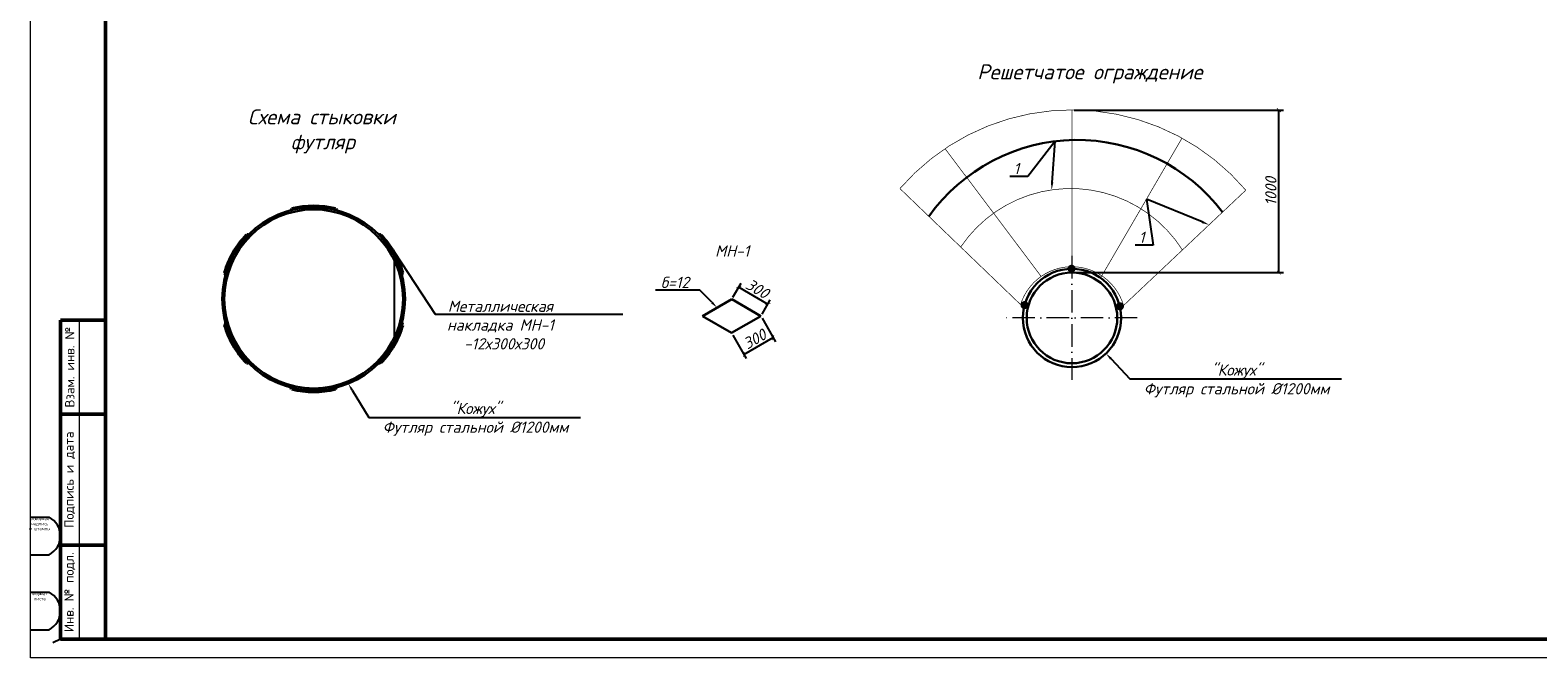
# Model space of a CAD drawing. Header units: millimetres. Extents: x 12962 to 32397, y -4138 to -1429.
# Tile 9 of 41: x 13347 to 13750, y -3525 to -3357. Entities that reach past the tile are written whole.
import ezdxf
from ezdxf import colors
from ezdxf.entities.mleader import LeaderData, LeaderLine
from ezdxf.math import Vec2, Vec3

# ---------------------------------------------------------------- set-up
doc = ezdxf.new("R2010")
doc.units = ezdxf.units.MM
doc.linetypes.add('ACAD_ISO10W100', pattern=[18, 12, -3, 0, -3])
for name, color, linetype, lineweight in [('0_Текст', 175, 'Continuous', 20), ('1_В1', 160, 'Continuous', 100), ('_1 asosiy', 7, 'Continuous', 40), ('DIMS', 5, 'Continuous', 18)]:
    doc.layers.add(name, color=color, linetype=linetype, lineweight=lineweight)
for name, color, linetype in [('_PP_TAB', 7, 'Continuous'), ('DIM', 3, 'Continuous'), ('KOLOD', 250, 'Continuous'), ('ЛИНИИ(та)', 3, 'Continuous'), ('РУССКИЙ', 2, 'Continuous')]:
    doc.layers.add(name, color=color, linetype=linetype)
doc.layers.add('CS_UNPLOTTED', color=171, linetype='Continuous', plot=False)
doc.styles.add('ISO_1.0', font='isocpeur.ttf')
doc.styles.add('ISOCPEUR', font='isocpeui.ttf')
doc.styles.add('НВК_Ш_(3)_И', font='isocpeui.ttf', dxfattribs={"height": 3})
doc.styles.add('Шрифт Р2', font='isocpeui.ttf', dxfattribs={"height": 2})
doc.dimstyles.new('ISOCPEUR ш2', dxfattribs={"dimtxt": 2, "dimasz": 1, "dimexe": 1.25, "dimexo": 0.625, "dimtad": 1, "dimlfac": 0.5, "dimtxsty": 'Шрифт Р2', "dimblk": 'ARCHTICK', "dimcen": 2.5, "dimadec": 0, "dimazin": 0, "dimtfac": 1, "dimtmove": 0, "dimatfit": 3, "dimfxl": 1, "dimarcsym": 0})

# ---------------------------------------------------------------- blocks, each defined once
blk = doc.blocks.new('_ArchTick')
at = {"color": 0, "linetype": 'ByBlock', "const_width": 0.15}
blk.add_lwpolyline([(-0.5, -0.5), (0.5, 0.5)], dxfattribs=at)
blk = doc.blocks.new('*U38')
at = {"lineweight": 9}
for p, q in [((-20, -5), (-20, 415)), ((574, -5), (-20, -5))]:
    blk.add_line(p, q, dxfattribs=at)
at = {"lineweight": 50}
for p, q in [((0, 0), (0, 410)), ((0, 85), (-12, 85)), ((-12, 0), (-12, 85)), ((0, 60), (-12, 60)), ((0, 25), (-12, 25)), ((0, 0), (-12, 0)), ((569, 0), (0, 0))]:
    blk.add_line(p, q, dxfattribs=at)
at = {"lineweight": 20}
blk.add_line((-7, 85), (-7, 0), dxfattribs=at)
at = {"layer": 'CS_UNPLOTTED'}
for p, q in [((-20, 32.5), (-15, 32.5)), ((-20, 22.5), (-15, 22.5)), ((-20, 12.5), (-15, 12.5)), ((-20, 2.5), (-15, 2.5)), ((-12, 0), (-14, -1))]:
    blk.add_line(p, q, dxfattribs=at)
for centre in [(-17.66, 27.5), (-17.66, 7.5)]:
    blk.add_arc(centre, 5.67, 298.0574, 61.9426, dxfattribs=at)
at = {"layer": '0_Текст', "char_height": 2.5, "attachment_point": 5, "rotation": 90, "style": 'ISO_1.0'}
for s, insert, width in [('Взам. инв. №', (-9.5, 72.5), 25), ('Подпись и дата', (-9.5, 42.5), 35), ('Инв. № подл.', (-9.5, 12.5), 25)]:
    blk.add_mtext(s, dxfattribs=dict(at, insert=insert, width=width))
at = {"layer": 'CS_UNPLOTTED', "char_height": 0.8, "width": 5, "attachment_point": 2, "style": 'ISO_1.0'}
for s, insert in [('Основная надпись \\Pи штампы', (-17.5, 32.5)), ('Формат листа', (-17.5, 12.5))]:
    blk.add_mtext(s, dxfattribs=dict(at, insert=insert))

msp = doc.modelspace()

# ---------------------------------------------------------------- linework, layer by layer
at = {"lineweight": 30, "ltscale": 450}
for p, q in [((13526.639, -3433.369), (13534.448, -3428.884)), ((13542.239, -3433.399), (13534.448, -3428.884)), ((13526.639, -3433.369), (13534.43, -3437.884)), ((13542.239, -3433.399), (13534.43, -3437.884))]:
    msp.add_line(p, q, dxfattribs=at)
at = {"lineweight": 30, "ltscale": 450, "const_width": 0.179}
for points in [[(13671.604, -3399.809, 0.4594472), (13579.325, -3399.377)], [(13654.695, -3415.748, 0.5405499), (13595.535, -3414.959)]]:
    msp.add_lwpolyline(points, format="xyb", dxfattribs=at)
for points in [[(13625.221, -3420.215), (13625.221, -3378.394)], [(13632.852, -3423.213), (13654.585, -3385.921)], [(13617.004, -3422.797), (13591.36, -3388.732)], [(13611.511, -3430.315), (13579.325, -3399.377)], [(13638.541, -3430.975), (13671.604, -3399.809)]]:
    msp.add_lwpolyline(points, dxfattribs=at)
at = {"lineweight": 30, "ltscale": 450}
for centre, radius in [((13422.918, -3428.806), 24.4), ((13422.918, -3428.806), 23.84), ((13625.221, -3433.872), 13.109), ((13625.221, -3433.872), 12.082)]:
    msp.add_circle(centre, radius, dxfattribs=at)
msp.add_arc((13626.627, -3435.04), 48.625, 37.15276, 144.55046, dxfattribs=at)
at = {"layer": '_PP_TAB', "color": 5, "lineweight": 30}
for p, q in [((13417.085, -3404.62), (13417.197, -3405.086)), ((13428.75, -3404.62), (13428.638, -3405.086)), ((13404.888, -3411.662), (13405.236, -3411.993)), ((13440.947, -3411.662), (13440.6, -3411.993)), ((13446.78, -3421.764), (13446.32, -3421.9)), ((13446.78, -3435.848), (13446.32, -3435.713)), ((13404.888, -3445.951), (13405.236, -3445.62)), ((13440.947, -3445.951), (13440.6, -3445.62)), ((13417.085, -3452.993), (13417.197, -3452.526)), ((13428.75, -3452.993), (13428.638, -3452.526))]:
    msp.add_line(p, q, dxfattribs=at)
for points in [[(13404.888, -3411.662, 0.1188749), (13399.055, -3421.764), (13399.515, -3421.9)], [(13404.888, -3445.951, -0.1188749), (13399.055, -3435.848), (13399.515, -3435.713)]]:
    msp.add_lwpolyline(points, format="xyb", dxfattribs=at)
for centre, start, end in [((13422.918, -3428.806), 76.44157, 103.55843), ((13422.918, -3429.286), 76.70072, 103.29928), ((13423.333, -3429.046), 136.70072, 163.29928), ((13422.502, -3429.046), 16.70072, 43.29928), ((13422.918, -3428.806), 16.44157, 43.55843), ((13423.333, -3428.566), 196.70072, 223.29928), ((13422.502, -3428.566), 316.70072, 343.29928), ((13422.918, -3428.806), 316.44157, 343.55843), ((13422.918, -3428.806), 256.44157, 283.55843), ((13422.918, -3428.326), 256.70072, 283.29928)]:
    msp.add_arc(centre, 24.88, start, end, dxfattribs=at)
at = {"layer": 'DIM', "color": 0, "linetype": 'ACAD_ISO10W100', "lineweight": 0, "ltscale": 0.5}
for p, q in [((13625.221, -3417.336), (13625.221, -3450.408)), ((13642.652, -3433.872), (13607.791, -3433.872))]:
    msp.add_line(p, q, dxfattribs=at)
at = {"layer": 'DIMS', "color": 0, "lineweight": 30, "ltscale": 450, "const_width": 0.179}
msp.add_lwpolyline([(13638.99, -3430.552, 0.7437096), (13611.511, -3430.315, 0.7437096)], format="xyb", dxfattribs=at)
at = {"layer": 'DIMS', "color": 0, "lineweight": 30, "ltscale": 450, "const_width": 1.023}
for points in [[(13624.545, -3420.761, 1), (13625.665, -3420.761, 1)], [(13612.014, -3430.449, 1), (13613.134, -3430.449, 1)], [(13637.458, -3430.775, 1), (13638.578, -3430.775, 1)]]:
    msp.add_lwpolyline(points, format="xyb", close=True, dxfattribs=at)
at = {"layer": 'ЛИНИИ(та)', "color": 250, "lineweight": 0, "ltscale": 0.05}
for p, q in [((13416.575, -3404.8), (13417.107, -3405.059)), ((13416.956, -3404.651), (13416.712, -3405.173)), ((13429.261, -3404.8), (13428.728, -3405.059)), ((13428.879, -3404.651), (13429.123, -3405.173)), ((13404.979, -3411.566), (13405.553, -3411.616)), ((13405.299, -3411.31), (13405.257, -3411.901)), ((13440.856, -3411.566), (13440.282, -3411.616)), ((13440.536, -3411.31), (13440.579, -3411.901)), ((13398.956, -3422.296), (13399.446, -3421.964)), ((13399.018, -3421.892), (13399.348, -3422.364)), ((13446.879, -3422.296), (13446.389, -3421.964)), ((13446.817, -3421.892), (13446.487, -3422.364)), ((13398.956, -3435.316), (13399.446, -3435.648)), ((13399.018, -3435.721), (13399.348, -3435.249)), ((13446.879, -3435.316), (13446.389, -3435.648)), ((13446.817, -3435.721), (13446.487, -3435.249)), ((13404.979, -3446.047), (13405.553, -3445.997)), ((13405.299, -3446.303), (13405.257, -3445.712)), ((13440.856, -3446.047), (13440.282, -3445.997)), ((13440.536, -3446.303), (13440.579, -3445.712)), ((13416.575, -3452.813), (13417.107, -3452.554)), ((13416.956, -3452.962), (13416.712, -3452.439)), ((13429.261, -3452.813), (13428.728, -3452.554)), ((13428.879, -3452.962), (13429.123, -3452.439))]:
    msp.add_line(p, q, dxfattribs=at)

# ---------------------------------------------------------------- block references
at = {"layer": '_1 asosiy', "color": 0, "ltscale": 30}
msp.add_blockref('*U38', (13367.344, -3519.504), dxfattribs=at)

# ---------------------------------------------------------------- texts
at = {"layer": 'KOLOD', "color": 154, "lineweight": 0, "attachment_point": 1, "style": 'НВК_Ш_(3)_И'}
for s, width, insert, char_height in [('\\pi4.47028,t84.47028;Решетчатое ограждение  ', 73.59207, (13595.489, -3366.249), 4), ('\\pi15.02594;МН-1', 39.59961, (13514.983, -3414.525), 3)]:
    msp.add_mtext_dynamic_manual_height_columns(s, width=width, gutter_width=0.0125, heights=[0], dxfattribs=dict(at, insert=insert, char_height=char_height))
at = {"layer": 'РУССКИЙ', "color": 154, "lineweight": 0, "insert": (13398.333, -3378.249), "char_height": 4, "attachment_point": 1, "style": 'ISOCPEUR'}
msp.add_mtext_dynamic_manual_height_columns('\\pi7.01943;Схема стыковки \\P\\pi18.47095;футляр        ', width=55.48129, gutter_width=0.125, heights=[0], dxfattribs=at)

# ---------------------------------------------------------------- dimensions: what is measured, and where the dimension line sits
at = {"layer": 'KOLOD', "color": 154, "lineweight": 0}
msp.add_linear_dim(base=(13680.41, -3378.469), p1=(13625.221, -3421.79), p2=(13625.221, -3378.469), angle=90, text='1000', dimstyle='ISOCPEUR ш2', override={"dimtxsty": 'НВК_Ш_(3)_И', "dimclrd": 154, "dimclre": 154, "dimclrt": 154}, dxfattribs=at).render()
for p1, distance in [((13534.448, -3428.884), 3.732), ((13534.43, -3437.884), -6.6)]:
    msp.add_aligned_dim(p1=p1, p2=(13542.239, -3433.399), distance=distance, text='300', dimstyle='ISOCPEUR ш2', override={"dimtxsty": 'НВК_Ш_(3)_И', "dimclrd": 154, "dimclre": 154, "dimclrt": 154}, dxfattribs=at).render()

# ---------------------------------------------------------------- leaders
at = {"layer": '1_В1', "color": 154, "lineweight": 0}
ml = msp.add_multileader_mtext('Standard', dxfattribs=at)
ml.set_content('{\\C154;1}', color=176, style='НВК_Ш_(3)_И')
ml.set_leader_properties(color=154)
ml.build(insert=Vec2(0, 0))
ml.multileader.update_dxf_attribs({"text_left_attachment_type": 6, "text_right_attachment_type": 6, "dogleg_length": 0.5, "arrow_head_size": 2})
ctx = ml.context
ctx.base_point, ctx.char_height, ctx.arrow_head_size, ctx.plane_origin = Vec3(13607.86, -3396.137), 3, 2, Vec3(13616.826, -3421.262)
ctx.left_attachment, ctx.right_attachment, ctx.text_align_type = 6, 6, 1
notes = []
notes.append((ctx, [(1, (1, 1, 0), (13613.449, -3396.137), (-1, 0), 0.5, [(0, [(13619.792, -3399.726), (13620.765, -3386.769)], 0, [])])]))
ctx.mtext.insert, ctx.mtext.alignment, ctx.mtext.flow_direction = Vec3(13610.405, -3392.537), 2, 5
ml = msp.add_multileader_mtext('Standard', dxfattribs=at)
ml.set_content('{\\C154;1}', color=176, style='НВК_Ш_(3)_И')
ml.set_leader_properties(color=154)
ml.build(insert=Vec2(0, 0))
ml.multileader.update_dxf_attribs({"text_left_attachment_type": 6, "text_right_attachment_type": 6, "dogleg_length": 0.5, "arrow_head_size": 2})
ctx = ml.context
ctx.base_point, ctx.char_height, ctx.arrow_head_size, ctx.plane_origin = Vec3(13641.285, -3414.474), 3, 2, Vec3(13662.316, -3454.541)
ctx.left_attachment, ctx.right_attachment, ctx.text_align_type = 6, 6, 1
notes.append((ctx, [(1, (1, 1, 0), (13646.873, -3414.474), (-1, 0), 0.5, [(0, [(13661.813, -3409.039), (13645.081, -3402.229)], 0, [])])]))
ctx.mtext.insert, ctx.mtext.alignment, ctx.mtext.flow_direction = Vec3(13643.829, -3410.874), 2, 5
ml = msp.add_multileader_mtext('Standard', dxfattribs=at)
ml.set_content('{\\C154;Металлическая накладка МН-1\\P -12х300х300}', color=176, style='НВК_Ш_(3)_И')
ml.set_leader_properties(color=154)
ml.build(insert=Vec2(0, 0))
ml.multileader.update_dxf_attribs({"text_left_attachment_type": 6, "text_right_attachment_type": 6, "dogleg_length": 0.5, "arrow_head_size": 2})
ctx = ml.context
ctx.base_point, ctx.char_height, ctx.arrow_head_size, ctx.plane_origin = Vec3(13455.874, -3432.861), 3, 2, Vec3(13444.464, -3441.246)
ctx.left_attachment, ctx.right_attachment, ctx.text_align_type = 6, 6, 1
notes.append((ctx, [(0, (1, 1, 0), (13455.374, -3432.861), (1, 0), 0.5, [(1, [(13444.464, -3441.246), (13444.464, -3416.366)], 0, [])])]))
ctx.mtext.insert, ctx.mtext.width, ctx.mtext.alignment, ctx.mtext.flow_direction = Vec3(13472.744, -3429.261), 47.05262, 2, 5
ml = msp.add_multileader_mtext('Standard', dxfattribs=at)
ml.set_content('{\\C154;б=12}', color=176, style='НВК_Ш_(3)_И')
ml.set_leader_properties(color=154)
ml.build(insert=Vec2(0, 0))
ml.multileader.update_dxf_attribs({"text_left_attachment_type": 6, "text_right_attachment_type": 6, "dogleg_length": 0.5, "arrow_head_size": 2})
ctx = ml.context
ctx.base_point, ctx.char_height, ctx.arrow_head_size, ctx.plane_origin = Vec3(13513.133, -3426.493), 3, 2, Vec3(13464.545, -3417.142)
ctx.left_attachment, ctx.right_attachment, ctx.text_align_type = 6, 6, 1
notes.append((ctx, [(1, (1, 1, 0), (13525.976, -3426.493), (-1, 0), 0.5, [(1, [(13530.543, -3431.126)], 0, [])])]))
ctx.mtext.insert, ctx.mtext.width, ctx.mtext.alignment, ctx.mtext.flow_direction = Vec3(13519.305, -3422.893), 47.05262, 2, 5
ml = msp.add_multileader_mtext('Standard', dxfattribs=at)
ml.set_content('{\\C154;"Кожух" ^JФутляр стальной %%C1200мм}', color=176, style='НВК_Ш_(3)_И')
ml.set_leader_properties(color=154)
ml.build(insert=Vec2(0, 0))
ml.multileader.update_dxf_attribs({"text_left_attachment_type": 6, "text_right_attachment_type": 6, "dogleg_length": 0.5, "arrow_head_size": 2})
ctx = ml.context
ctx.base_point, ctx.char_height, ctx.arrow_head_size, ctx.plane_origin = Vec3(13641.197, -3450.153), 3, 2, Vec3(13644.387, -3488.74)
ctx.left_attachment, ctx.right_attachment, ctx.text_align_type = 6, 6, 1
notes.append((ctx, [(1, (1, 1, 0), (13640.697, -3450.153), (1, 0), 0.5, [(0, [(13634.292, -3443.336)], 0, [])])]))
ctx.mtext.insert, ctx.mtext.alignment, ctx.mtext.flow_direction = Vec3(13669.148, -3446.253), 2, 5
ml = msp.add_multileader_mtext('Standard', dxfattribs=at)
ml.set_content('{\\C154;"Кожух" ^JФутляр стальной %%C1200мм}', color=176, style='НВК_Ш_(3)_И')
ml.set_leader_properties(color=154)
ml.build(insert=Vec2(0, 0))
ml.multileader.update_dxf_attribs({"text_left_attachment_type": 6, "text_right_attachment_type": 6, "dogleg_length": 0.5, "arrow_head_size": 2})
ctx = ml.context
ctx.base_point, ctx.char_height, ctx.arrow_head_size, ctx.plane_origin = Vec3(13438.14, -3460.391), 3, 2, Vec3(13419.625, -3486.757)
ctx.left_attachment, ctx.right_attachment, ctx.text_align_type = 6, 6, 1
notes.append((ctx, [(0, (1, 1, 0), (13437.64, -3460.391), (1, 0), 0.5, [(1, [(13432.138, -3451.397)], 0, [])])]))
ctx.mtext.insert, ctx.mtext.width, ctx.mtext.alignment, ctx.mtext.flow_direction = Vec3(13466.091, -3456.491), 68.60071, 2, 5
for ctx, leaders in notes:
    for number, flags, end, landing, length, lines in leaders:
        leader = LeaderData()
        leader.index, (leader.has_last_leader_line, leader.has_dogleg_vector, leader.attachment_direction) = number, flags
        leader.last_leader_point, leader.dogleg_vector, leader.dogleg_length = Vec3(end), Vec3(landing), length
        for number, points, colour, breaks in lines:
            line = LeaderLine()
            line.index, line.vertices, line.color, line.breaks = number, Vec3.list(points), colors.encode_raw_color(colour), breaks
            leader.lines.append(line)
        ctx.leaders.append(leader)

doc.saveas('drawing.dxf')
